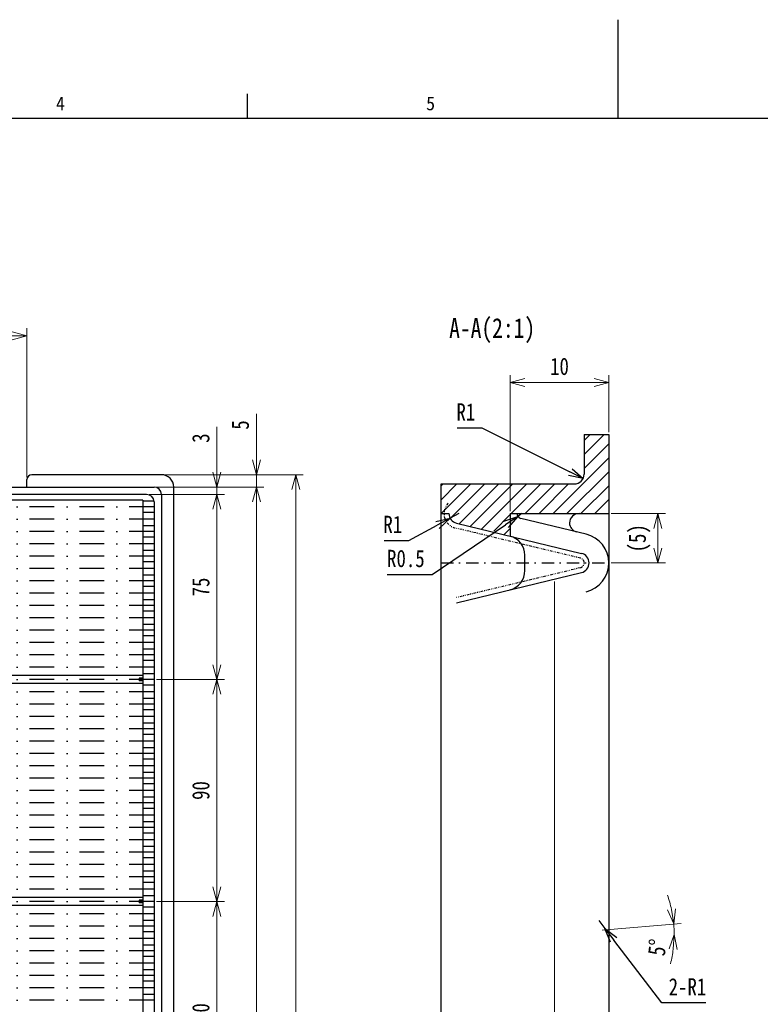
# Model space of a CAD drawing. Extents: x 641 to 1470, y 11 to 605.
# Tile 7 of 17: x 941 to 1091, y 405 to 605. Entities that reach past the tile are written whole.
import ezdxf

# ---------------------------------------------------------------- set-up
doc = ezdxf.new("R2010")
doc.units = 0
doc.header["$MEASUREMENT"] = 0
doc.linetypes.add('DASHDOT', pattern=[1, 0.5, -0.25, 0, -0.25])
doc.linetypes.add('DIVIDE', pattern=[1.25, 0.5, -0.25, 0, -0.25, 0, -0.25])
doc.layers.get('0').update_dxf_attribs({"linetype": 'CONTINUOUS'})
doc.layers.get('DEFPOINTS').update_dxf_attribs({"linetype": 'CONTINUOUS'})
for name, color, linetype in [('DD0-2', 4, 'CONTINUOUS'), ('M1-1', 2, 'CONTINUOUS'), ('M1-2', 2, 'CONTINUOUS'), ('M2-1', 234, 'CONTINUOUS'), ('M2-2', 234, 'CONTINUOUS'), ('M80-2', 7, 'CONTINUOUS')]:
    doc.layers.add(name, color=color, linetype=linetype)
doc.styles.add('FS2312', font='txt', dxfattribs={"width": 0.8})
doc.styles.add('HANKAKU', font='txt')
doc.dimstyles.new('ISO-25', dxfattribs={"dimtxt": 3.5, "dimasz": 3, "dimexe": 1.5, "dimexo": 0.5, "dimtad": 1, "dimdec": 1, "dimlfac": 2, "dimdsep": 46, "dimtxsty": 'FS2312', "dimblk": 'OPEN30', "dimcen": 0.09, "dimclrd": 4, "dimclre": 4, "dimclrt": 4, "dimadec": 0, "dimazin": 0, "dimtfac": 1, "dimtdec": 1, "dimtmove": 0, "dimatfit": 3, "dimldrblk": 'OPEN30', "dimfxl": 1, "dimlwd": 18, "dimlwe": 18, "dimarcsym": 0})
doc.dimstyles.get("Standard").update_dxf_attribs({"dimtxt": 3.5, "dimasz": 3, "dimexe": 1.5, "dimexo": 0.5, "dimgap": 1.5, "dimtad": 3, "dimtoh": 1, "dimlfac": 0.5, "dimdsep": 46, "dimtxsty": 'FS2312', "dimblk1": 'OPEN', "dimblk2": 'OPEN', "dimsah": 1, "dimcen": 0.09, "dimadec": 0, "dimazin": 0, "dimtfac": 1, "dimtmove": 0, "dimatfit": 3, "dimldrblk": 'OPEN', "dimfxl": 1, "dimtolj": 1, "dimtzin": 0, "dimarcsym": 0})

# ---------------------------------------------------------------- blocks, each defined once
blk = doc.blocks.new('_Open30')
at = {"color": 0, "linetype": 'ByBlock', "lineweight": -2}
for p, q in [((-1, 0.268), (0, 0)), ((0, 0), (-1, -0.268)), ((0, 0), (-1, 0))]:
    blk.add_line(p, q, dxfattribs=at)
blk = doc.blocks.new('*D217')
at = {"layer": 'DD0-2', "color": 4, "lineweight": 18, "transparency": 16777216}
for p, q in [((1040, 505.26), (1040, 532.83)), ((1060, 521.26), (1060, 532.83)), ((1057, 531.33), (1043, 531.33))]:
    blk.add_line(p, q, dxfattribs=at)
at = {"layer": 'DEFPOINTS', "color": 0, "transparency": 16777216}
for p in [(1040, 531.33), (1060, 520.76), (1040, 504.76)]:
    blk.add_point(p, dxfattribs=at)
at = {"layer": 'DD0-2', "color": 4, "lineweight": 18, "transparency": 16777216, "xscale": 3, "yscale": 3, "zscale": 3, "rotation": 180}
blk.add_blockref('_Open30', (1040, 531.33), dxfattribs=at)
at = {"layer": 'DD0-2', "color": 4, "lineweight": 18, "transparency": 16777216, "xscale": 3, "yscale": 3, "zscale": 3}
blk.add_blockref('_Open30', (1060, 531.33), dxfattribs=at)
at = {"layer": 'DD0-2', "color": 4, "transparency": 16777216, "insert": (1050, 534.58), "char_height": 3.5, "attachment_point": 5, "style": 'FS2312'}
blk.add_mtext('10', dxfattribs=at)
blk = doc.blocks.new('*D218')
at = {"layer": 'DD0-2', "color": 4, "lineweight": 18, "transparency": 16777216}
for p, q in [((1060.5, 504.76), (1071.45, 504.76)), ((1069.95, 501.76), (1069.95, 497.76)), ((1060.5, 494.76), (1071.45, 494.76))]:
    blk.add_line(p, q, dxfattribs=at)
at = {"layer": 'DEFPOINTS', "color": 0, "transparency": 16777216}
for p in [(1060, 504.76), (1060, 494.76), (1069.95, 494.76)]:
    blk.add_point(p, dxfattribs=at)
at = {"layer": 'DD0-2', "color": 4, "lineweight": 18, "transparency": 16777216, "xscale": 3, "yscale": 3, "zscale": 3}
for p, rotation in [((1069.95, 504.76), 90), ((1069.95, 494.76), 270)]:
    blk.add_blockref('_Open30', p, dxfattribs=dict(at, rotation=rotation))
at = {"layer": 'DD0-2', "color": 4, "transparency": 16777216, "insert": (1066.22, 499.76), "char_height": 3.5, "attachment_point": 5, "rotation": 90, "style": 'FS2312'}
blk.add_mtext('(5)', dxfattribs=at)
blk = doc.blocks.new('_OPEN')
at = {"color": 0}
for p, q in [((0, 0), (-1, 0)), ((-0.966, 0.259), (0, 0)), ((0, 0), (-0.966, -0.259))]:
    blk.add_line(p, q, dxfattribs=at)
blk = doc.blocks.new('*D255')
at = {"layer": 'DEFPOINTS', "color": 0, "transparency": 16777216}
for p in [(1027.84, 503.82), (1029.6, 504.76)]:
    blk.add_point(p, dxfattribs=at)
at = {"layer": 'M1-2', "color": 0, "lineweight": -2, "transparency": 16777216}
for p, q in [((1029.6, 504.76), (1027.84, 503.82)), ((1019.46, 499.33), (1025.19, 502.4)), ((1014.49, 499.33), (1019.46, 499.33))]:
    blk.add_line(p, q, dxfattribs=at)
at = {"layer": 'M1-2', "color": 0, "lineweight": -2, "transparency": 16777216, "xscale": 3, "yscale": 3, "zscale": 3, "rotation": 28.16686469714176}
blk.add_blockref('_OPEN', (1027.84, 503.82), dxfattribs=at)
at = {"layer": 'M1-2', "color": 0, "transparency": 16777216, "insert": (1016.23, 502.58), "char_height": 3.5, "attachment_point": 5, "style": 'FS2312'}
blk.add_mtext('\\A1;R1', dxfattribs=at)
blk = doc.blocks.new('*D256')
at = {"layer": 'DEFPOINTS', "color": 0, "transparency": 16777216}
for p in [(1041.57, 504.2), (1042.4, 504.76)]:
    blk.add_point(p, dxfattribs=at)
at = {"layer": 'M1-2', "color": 0, "lineweight": -2, "transparency": 16777216}
for p, q in [((1042.4, 504.76), (1041.57, 504.2)), ((1024.2, 492.39), (1039.09, 502.51)), ((1015.07, 492.39), (1024.2, 492.39))]:
    blk.add_line(p, q, dxfattribs=at)
at = {"layer": 'M1-2', "color": 0, "lineweight": -2, "transparency": 16777216, "xscale": 3, "yscale": 3, "zscale": 3, "rotation": 34.19864361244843}
blk.add_blockref('_OPEN', (1041.57, 504.2), dxfattribs=at)
at = {"layer": 'M1-2', "color": 0, "transparency": 16777216, "insert": (1018.88, 495.64), "char_height": 3.5, "attachment_point": 5, "style": 'FS2312'}
blk.add_mtext('\\A1;R0.5', dxfattribs=at)
blk = doc.blocks.new('*D276')
at = {"layer": 'DD0-2', "color": 0, "lineweight": -2, "transparency": 16777216}
for p, q in [((1058, 422.27), (1059.22, 420.68)), ((1070.73, 405.61), (1061.04, 418.3)), ((1079.63, 405.61), (1070.73, 405.61))]:
    blk.add_line(p, q, dxfattribs=at)
at = {"layer": 'DEFPOINTS', "color": 0, "transparency": 16777216}
for p in [(1058, 422.27), (1059.22, 420.68)]:
    blk.add_point(p, dxfattribs=at)
at = {"layer": 'DD0-2', "color": 0, "lineweight": -2, "transparency": 16777216, "xscale": 3, "yscale": 3, "zscale": 3, "rotation": 127.3799186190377}
blk.add_blockref('_OPEN', (1059.22, 420.68), dxfattribs=at)
at = {"layer": 'DD0-2', "color": 0, "transparency": 16777216, "insert": (1075.93, 408.86), "char_height": 3.5, "attachment_point": 5, "style": 'FS2312'}
blk.add_mtext('\\A1;2-R1', dxfattribs=at)
blk = doc.blocks.new('*D277')
at = {"layer": 'DD0-2', "color": 4, "lineweight": 18, "transparency": 16777216}
blk.add_line((1058.68, 420.32), (1074.64, 421.72), dxfattribs=at)
for start, end in [(12.0917, 19.1859), (0, 4.9975), (345.8115, 352.9058)]:
    blk.add_arc((1048.99, 419.48), 24.24, start, end, dxfattribs=at)
at = {"layer": 'DEFPOINTS', "color": 0, "transparency": 16777216}
for p in [(1048.99, 419.48), (1049.49, 419.48), (1058.18, 420.28), (1073.2, 420.89), (1081.3, 419.48)]:
    blk.add_point(p, dxfattribs=at)
at = {"layer": 'DD0-2', "color": 4, "lineweight": 18, "transparency": 16777216, "xscale": 3, "yscale": 3, "zscale": 3}
for p, rotation in [((1073.15, 421.59), 278.54458425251), ((1073.24, 419.48), 86.45288696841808)]:
    blk.add_blockref('_Open30', p, dxfattribs=dict(at, rotation=rotation))
at = {"layer": 'DD0-2', "color": 4, "transparency": 16777216, "insert": (1069.82, 416.84), "char_height": 3.5, "attachment_point": 5, "rotation": 82.7782, "style": 'FS2312'}
blk.add_mtext('5°', dxfattribs=at)
blk = doc.blocks.new('*D283')
at = {"layer": 'DD0-2', "color": 4, "lineweight": 18, "transparency": 16777216}
for p, q in [((1048.99, 491), (1048.99, 244.49)), ((1060, 254.24), (1060, 244.49)), ((1057, 245.99), (1051.99, 245.99))]:
    blk.add_line(p, q, dxfattribs=at)
at = {"layer": 'DEFPOINTS', "color": 0, "transparency": 16777216}
for p in [(1048.99, 491.5), (1060, 254.74), (1048.99, 245.99)]:
    blk.add_point(p, dxfattribs=at)
at = {"layer": 'DD0-2', "color": 4, "lineweight": 18, "transparency": 16777216, "xscale": 3, "yscale": 3, "zscale": 3, "rotation": 180}
blk.add_blockref('_Open30', (1048.99, 245.99), dxfattribs=at)
at = {"layer": 'DD0-2', "color": 4, "lineweight": 18, "transparency": 16777216, "xscale": 3, "yscale": 3, "zscale": 3}
blk.add_blockref('_Open30', (1060, 245.99), dxfattribs=at)
at = {"layer": 'DD0-2', "color": 4, "transparency": 16777216, "insert": (1054.5, 249.24), "char_height": 3.5, "attachment_point": 5, "style": 'FS2312'}
blk.add_mtext('5.5', dxfattribs=at)
blk = doc.blocks.new('*D304')
at = {"layer": 'DD0-2', "color": 4, "lineweight": 18, "transparency": 16777216}
for p, q in [((968.35, 510.14), (990.1, 510.14)), ((988.6, 254.64), (988.6, 507.14)), ((772.1, 251.64), (990.1, 251.64))]:
    blk.add_line(p, q, dxfattribs=at)
at = {"layer": 'DEFPOINTS', "color": 0, "transparency": 16777216}
for p in [(967.85, 510.14), (988.6, 510.14), (771.6, 251.64)]:
    blk.add_point(p, dxfattribs=at)
at = {"layer": 'DD0-2', "color": 4, "lineweight": 18, "transparency": 16777216, "xscale": 3, "yscale": 3, "zscale": 3}
for p, rotation in [((988.6, 510.14), 90), ((988.6, 251.64), 270)]:
    blk.add_blockref('_Open30', p, dxfattribs=dict(at, rotation=rotation))
at = {"layer": 'DD0-2', "color": 4, "transparency": 16777216, "insert": (984.46, 380.89), "char_height": 3.5, "attachment_point": 5, "rotation": 90, "style": 'FS2312'}
blk.add_mtext('517{\\H0.6x;\\S+0.2^ -0.3;}（大）', dxfattribs=at)
blk = doc.blocks.new('*D305')
at = {"layer": 'DD0-2', "color": 4, "lineweight": 18, "transparency": 16777216}
for p, q in [((915.6, 512.14), (915.6, 542.31)), ((918.6, 540.81), (939.1, 540.81)), ((942.1, 512.14), (942.1, 542.31))]:
    blk.add_line(p, q, dxfattribs=at)
at = {"layer": 'DEFPOINTS', "color": 0, "transparency": 16777216}
for p in [(942.1, 540.81), (915.6, 511.64), (942.1, 511.64)]:
    blk.add_point(p, dxfattribs=at)
at = {"layer": 'DD0-2', "color": 4, "lineweight": 18, "transparency": 16777216, "xscale": 3, "yscale": 3, "zscale": 3, "rotation": 180}
blk.add_blockref('_Open30', (915.6, 540.81), dxfattribs=at)
at = {"layer": 'DD0-2', "color": 4, "lineweight": 18, "transparency": 16777216, "xscale": 3, "yscale": 3, "zscale": 3}
blk.add_blockref('_Open30', (942.1, 540.81), dxfattribs=at)
at = {"layer": 'DD0-2', "color": 4, "transparency": 16777216, "insert": (928.85, 544.06), "char_height": 3.5, "attachment_point": 5, "style": 'FS2312'}
blk.add_mtext('53', dxfattribs=at)
blk = doc.blocks.new('*D317')
at = {"layer": 'DD0-2', "color": 4, "lineweight": 18, "transparency": 16777216}
for p, q in [((943.6, 512.64), (998.1, 512.64)), ((996.6, 509.64), (996.6, 252.14)), ((969.85, 249.14), (998.1, 249.14))]:
    blk.add_line(p, q, dxfattribs=at)
at = {"layer": 'DEFPOINTS', "color": 0, "transparency": 16777216}
for p in [(943.1, 512.64), (969.35, 249.14), (996.6, 249.14)]:
    blk.add_point(p, dxfattribs=at)
at = {"layer": 'DD0-2', "color": 4, "lineweight": 18, "transparency": 16777216, "xscale": 3, "yscale": 3, "zscale": 3}
for p, rotation in [((996.6, 512.64), 90), ((996.6, 249.14), 270)]:
    blk.add_blockref('_Open30', p, dxfattribs=dict(at, rotation=rotation))
at = {"layer": 'DD0-2', "color": 4, "transparency": 16777216, "insert": (992.81, 380.89), "char_height": 3.5, "attachment_point": 5, "rotation": 90, "style": 'FS2312'}
blk.add_mtext('527（大）', dxfattribs=at)
blk = doc.blocks.new('*D318')
at = {"layer": 'DD0-2', "color": 4, "lineweight": 18, "transparency": 16777216}
for p, q in [((988.6, 515.64), (988.6, 524.97)), ((969.85, 512.64), (990.1, 512.64)), ((988.6, 510.14), (988.6, 512.64)), ((968.35, 510.14), (990.1, 510.14)), ((988.6, 507.14), (988.6, 504.14))]:
    blk.add_line(p, q, dxfattribs=at)
at = {"layer": 'DEFPOINTS', "color": 0, "transparency": 16777216}
for p in [(969.35, 512.64), (988.6, 512.64), (967.85, 510.14)]:
    blk.add_point(p, dxfattribs=at)
at = {"layer": 'DD0-2', "color": 4, "lineweight": 18, "transparency": 16777216, "xscale": 3, "yscale": 3, "zscale": 3}
for p, rotation in [((988.6, 512.64), 270), ((988.6, 510.14), 90)]:
    blk.add_blockref('_Open30', p, dxfattribs=dict(at, rotation=rotation))
at = {"layer": 'DD0-2', "color": 4, "transparency": 16777216, "insert": (985.35, 522.72), "char_height": 3.5, "attachment_point": 5, "rotation": 90, "style": 'FS2312'}
blk.add_mtext('5', dxfattribs=at)
blk = doc.blocks.new('*D319')
at = {"layer": 'DD0-2', "color": 4, "lineweight": 18, "transparency": 16777216}
for p, q in [((980.6, 513.14), (980.6, 522.32)), ((968.35, 510.14), (982.1, 510.14)), ((980.6, 508.64), (980.6, 510.14)), ((966.85, 508.64), (982.1, 508.64)), ((980.6, 505.64), (980.6, 502.64))]:
    blk.add_line(p, q, dxfattribs=at)
at = {"layer": 'DEFPOINTS', "color": 0, "transparency": 16777216}
for p in [(967.85, 510.14), (980.6, 510.14), (966.35, 508.64)]:
    blk.add_point(p, dxfattribs=at)
at = {"layer": 'DD0-2', "color": 4, "lineweight": 18, "transparency": 16777216, "xscale": 3, "yscale": 3, "zscale": 3}
for p, rotation in [((980.6, 510.14), 270), ((980.6, 508.64), 90)]:
    blk.add_blockref('_Open30', p, dxfattribs=dict(at, rotation=rotation))
at = {"layer": 'DD0-2', "color": 4, "transparency": 16777216, "insert": (977.35, 520.06), "char_height": 3.5, "attachment_point": 5, "rotation": 90, "style": 'FS2312'}
blk.add_mtext('3', dxfattribs=at)
blk = doc.blocks.new('*D324')
at = {"layer": 'DD0-2', "color": 4, "lineweight": 18, "transparency": 16777216}
for p, q in [((968.35, 426.14), (982.1, 426.14)), ((980.6, 423.14), (980.6, 384.14)), ((978.41, 381.14), (982.1, 381.14))]:
    blk.add_line(p, q, dxfattribs=at)
at = {"layer": 'DEFPOINTS', "color": 0, "transparency": 16777216}
for p in [(967.85, 426.14), (977.91, 381.14), (980.6, 381.14)]:
    blk.add_point(p, dxfattribs=at)
at = {"layer": 'DD0-2', "color": 4, "lineweight": 18, "transparency": 16777216, "xscale": 3, "yscale": 3, "zscale": 3}
for p, rotation in [((980.6, 426.14), 90), ((980.6, 381.14), 270)]:
    blk.add_blockref('_Open30', p, dxfattribs=dict(at, rotation=rotation))
at = {"layer": 'DD0-2', "color": 4, "transparency": 16777216, "insert": (977.35, 403.64), "char_height": 3.5, "attachment_point": 5, "rotation": 90, "style": 'FS2312'}
blk.add_mtext('90', dxfattribs=at)
blk = doc.blocks.new('*D325')
at = {"layer": 'DD0-2', "color": 4, "lineweight": 18, "transparency": 16777216}
for p, q in [((968.35, 471.14), (982.1, 471.14)), ((980.6, 429.14), (980.6, 468.14)), ((968.35, 426.14), (982.1, 426.14))]:
    blk.add_line(p, q, dxfattribs=at)
at = {"layer": 'DEFPOINTS', "color": 0, "transparency": 16777216}
for p in [(967.85, 471.14), (980.6, 471.14), (967.85, 426.14)]:
    blk.add_point(p, dxfattribs=at)
at = {"layer": 'DD0-2', "color": 4, "lineweight": 18, "transparency": 16777216, "xscale": 3, "yscale": 3, "zscale": 3}
for p, rotation in [((980.6, 471.14), 90), ((980.6, 426.14), 270)]:
    blk.add_blockref('_Open30', p, dxfattribs=dict(at, rotation=rotation))
at = {"layer": 'DD0-2', "color": 4, "transparency": 16777216, "insert": (977.35, 448.64), "char_height": 3.5, "attachment_point": 5, "rotation": 90, "style": 'FS2312'}
blk.add_mtext('90', dxfattribs=at)
blk = doc.blocks.new('*D326')
at = {"layer": 'DD0-2', "color": 4, "lineweight": 18, "transparency": 16777216}
for p, q in [((966.85, 508.64), (982.1, 508.64)), ((980.6, 505.64), (980.6, 474.14)), ((968.35, 471.14), (982.1, 471.14))]:
    blk.add_line(p, q, dxfattribs=at)
at = {"layer": 'DEFPOINTS', "color": 0, "transparency": 16777216}
for p in [(966.35, 508.64), (967.85, 471.14), (980.6, 471.14)]:
    blk.add_point(p, dxfattribs=at)
at = {"layer": 'DD0-2', "color": 4, "lineweight": 18, "transparency": 16777216, "xscale": 3, "yscale": 3, "zscale": 3}
for p, rotation in [((980.6, 508.64), 90), ((980.6, 471.14), 270)]:
    blk.add_blockref('_Open30', p, dxfattribs=dict(at, rotation=rotation))
at = {"layer": 'DD0-2', "color": 4, "transparency": 16777216, "insert": (977.35, 489.89), "char_height": 3.5, "attachment_point": 5, "rotation": 90, "style": 'FS2312'}
blk.add_mtext('75', dxfattribs=at)
blk = doc.blocks.new('*D328')
at = {"layer": 'DEFPOINTS', "color": 0, "transparency": 16777216}
for p in [(1053, 512.76), (1054.79, 511.87)]:
    blk.add_point(p, dxfattribs=at)
at = {"layer": 'M1-2', "color": 0, "lineweight": -2, "transparency": 16777216}
for p, q in [((1029.29, 522.11), (1034.27, 522.11)), ((1034.27, 522.11), (1052.11, 513.21))]:
    blk.add_line(p, q, dxfattribs=at)
at = {"layer": 'M1-2', "color": 0, "lineweight": -2, "transparency": 16777216, "xscale": 3, "yscale": 3, "zscale": 3, "rotation": 333.4857526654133}
blk.add_blockref('_OPEN', (1054.79, 511.87), dxfattribs=at)
at = {"layer": 'M1-2', "color": 0, "transparency": 16777216, "insert": (1031.03, 525.36), "char_height": 3.5, "attachment_point": 5, "style": 'FS2312'}
blk.add_mtext('\\A1;R1', dxfattribs=at)

msp = doc.modelspace()

# ---------------------------------------------------------------- linework, layer by layer
at = {"color": 114, "linetype": 'Continuous', "ltscale": 0.1}
msp.add_line((1462.3217, 584.8585), (661.3217, 584.8585), dxfattribs=at)
at = {"layer": 'M1-1', "color": 7, "linetype": 'DASHDOT', "ltscale": 10}
for p, q in [((967.847, 506.1415), (719.347, 506.1415)), ((967.847, 503.6415), (719.347, 503.6415)), ((967.847, 501.1415), (719.347, 501.1415)), ((967.847, 498.6415), (719.347, 498.6415)), ((967.847, 496.1415), (719.347, 496.1415)), ((967.847, 493.6415), (719.347, 493.6415)), ((967.847, 491.1415), (719.347, 491.1415)), ((967.847, 488.6415), (719.347, 488.6415)), ((967.847, 486.1415), (719.347, 486.1415)), ((967.847, 483.6415), (719.347, 483.6415)), ((967.847, 481.1415), (719.347, 481.1415)), ((967.847, 478.6415), (719.347, 478.6415)), ((967.847, 476.1415), (719.347, 476.1415)), ((967.847, 473.6415), (719.347, 473.6415)), ((967.847, 471.1415), (719.347, 471.1415)), ((967.847, 468.6415), (719.347, 468.6415)), ((967.847, 466.1415), (719.347, 466.1415)), ((967.847, 463.6415), (719.347, 463.6415)), ((967.847, 461.1415), (719.347, 461.1415)), ((967.847, 458.6415), (719.347, 458.6415)), ((967.847, 456.1415), (719.347, 456.1415)), ((967.847, 453.6415), (719.347, 453.6415)), ((967.847, 451.1415), (719.347, 451.1415)), ((967.847, 448.6415), (719.347, 448.6415)), ((967.847, 446.1415), (719.347, 446.1415)), ((967.847, 443.6415), (719.347, 443.6415)), ((967.847, 441.1415), (719.347, 441.1415)), ((967.847, 438.6415), (719.347, 438.6415)), ((967.847, 436.1415), (719.347, 436.1415)), ((967.847, 433.6415), (719.347, 433.6415)), ((967.847, 431.1415), (719.347, 431.1415)), ((967.847, 428.6415), (719.347, 428.6415)), ((967.847, 426.1415), (719.347, 426.1415)), ((967.847, 423.6415), (719.347, 423.6415)), ((967.847, 421.1415), (719.347, 421.1415)), ((967.847, 418.6415), (719.347, 418.6415)), ((967.847, 416.1415), (719.347, 416.1415)), ((967.847, 413.6415), (719.347, 413.6415)), ((967.847, 411.1415), (719.347, 411.1415)), ((967.847, 408.6415), (719.347, 408.6415)), ((967.847, 406.1415), (719.347, 406.1415))]:
    msp.add_line(p, q, dxfattribs=at)
at = {"layer": 'M1-1', "color": 7, "linetype": 'DASHDOT', "ltscale": 5}
msp.add_line((1026.002, 494.7603), (1060.002, 494.7603), dxfattribs=at)
at = {"layer": 'M1-2'}
for p, q in [((942.097, 510.1415), (942.097, 511.6415)), ((969.347, 512.6415), (943.097, 512.6415)), ((719.347, 510.1415), (967.847, 510.1415)), ((971.847, 251.6415), (971.847, 510.1415)), ((966.347, 508.6415), (720.847, 508.6415)), ((965.597, 507.5015), (909.347, 507.5015)), ((965.597, 507.5015), (965.597, 257.4415)), ((967.847, 507.2665), (965.597, 507.2665)), ((967.847, 507.1415), (967.847, 257.1415)), ((969.347, 508.6415), (969.347, 255.6415)), ((967.847, 505.0165), (965.597, 505.0165)), ((967.847, 502.2665), (965.597, 502.2665)), ((967.847, 500.0165), (965.597, 500.0165)), ((967.847, 497.2665), (965.597, 497.2665)), ((967.847, 495.0165), (965.597, 495.0165)), ((967.847, 492.2665), (965.597, 492.2665)), ((967.847, 490.0165), (965.597, 490.0165)), ((967.847, 487.2665), (965.597, 487.2665)), ((967.847, 485.0165), (965.597, 485.0165)), ((967.847, 482.2665), (965.597, 482.2665)), ((967.847, 480.0165), (965.597, 480.0165)), ((967.847, 477.2665), (965.597, 477.2665)), ((967.847, 475.0165), (965.597, 475.0165)), ((965.597, 471.9665), (909.722, 471.9665)), ((964.847, 471.3915), (964.847, 470.8915)), ((965.597, 471.3915), (964.847, 471.3915)), ((967.847, 472.2665), (965.597, 472.2665)), ((965.597, 470.3165), (909.722, 470.3165)), ((965.597, 470.8915), (964.847, 470.8915)), ((967.847, 470.0165), (965.597, 470.0165)), ((967.847, 467.2665), (965.597, 467.2665)), ((967.847, 465.0165), (965.597, 465.0165)), ((967.847, 462.2665), (965.597, 462.2665)), ((967.847, 460.0165), (965.597, 460.0165)), ((967.847, 457.2665), (965.597, 457.2665)), ((967.847, 455.0165), (965.597, 455.0165)), ((967.847, 452.2665), (965.597, 452.2665)), ((967.847, 450.0165), (965.597, 450.0165)), ((967.847, 447.2665), (965.597, 447.2665)), ((967.847, 445.0165), (965.597, 445.0165)), ((967.847, 442.2665), (965.597, 442.2665)), ((967.847, 440.0165), (965.597, 440.0165)), ((967.847, 437.2665), (965.597, 437.2665)), ((967.847, 435.0165), (965.597, 435.0165)), ((967.847, 432.2665), (965.597, 432.2665)), ((967.847, 430.0165), (965.597, 430.0165)), ((967.847, 427.2665), (965.597, 427.2665)), ((965.597, 426.9665), (909.722, 426.9665)), ((965.597, 425.3165), (909.722, 425.3165)), ((964.847, 426.3915), (964.847, 425.8915)), ((965.597, 426.3915), (964.847, 426.3915)), ((965.597, 425.8915), (964.847, 425.8915)), ((967.847, 425.0165), (965.597, 425.0165)), ((967.847, 422.2665), (965.597, 422.2665)), ((967.847, 420.0165), (965.597, 420.0165)), ((967.847, 417.2665), (965.597, 417.2665)), ((967.847, 415.0165), (965.597, 415.0165)), ((967.847, 412.2665), (965.597, 412.2665)), ((967.847, 410.0165), (965.597, 410.0165)), ((967.847, 407.2665), (965.597, 407.2665))]:
    msp.add_line(p, q, dxfattribs=at)
for centre, radius, start, end in [((943.097, 511.6415), 1, 90, 180), ((969.347, 510.1415), 2.5, 0, 90), ((967.847, 508.6415), 1.5, 0, 90), ((966.347, 507.1415), 1.5, 0, 90)]:
    msp.add_arc(centre, radius, start, end, dxfattribs=at)
at = {"layer": 'M2-1', "color": 4}
for p, q in [((1055.002, 519.5593), (1056.203, 520.7603)), ((1055.002, 516.7313), (1059.032, 520.7603)), ((1055.002, 513.9033), (1060.002, 518.9033)), ((1048.689, 504.7603), (1060.002, 516.0743)), ((1051.517, 504.7603), (1060.002, 513.2463)), ((1026.002, 510.3583), (1026.404, 510.7603)), ((1026.002, 507.5303), (1029.233, 510.7603)), ((1026.061, 504.7603), (1032.061, 510.7603)), ((1027.877, 503.7483), (1034.89, 510.7603)), ((1029.649, 502.6923), (1037.718, 510.7603)), ((1031.928, 502.1423), (1040.547, 510.7603)), ((1034.207, 501.5923), (1043.375, 510.7603)), ((1040.203, 504.7603), (1046.203, 510.7603)), ((1043.032, 504.7603), (1049.032, 510.7603)), ((1045.86, 504.7603), (1051.86, 510.7603)), ((1054.346, 504.7603), (1060.002, 510.4173)), ((1057.174, 504.7603), (1060.002, 507.5893)), ((1036.666, 501.2233), (1040.002, 504.5593)), ((1038.765, 500.4933), (1040.002, 501.7313))]:
    msp.add_line(p, q, dxfattribs=at)
at = {"layer": 'M2-1', "color": 5, "linetype": 'DIVIDE'}
for p, q in [((1054.237, 495.7323), (1028.899, 501.8443)), ((1054.237, 493.7883), (1028.899, 487.6773))]:
    msp.add_line(p, q, dxfattribs=at)
for centre, radius, start, end in [((1029.602, 504.7603), 3, 135.372, 256.439), ((1054.002, 494.7603), 1, 283.561, 76.439)]:
    msp.add_arc(centre, radius, start, end, dxfattribs=at)
at = {"layer": 'M2-2', "color": 2}
for p, q in [((1055.002, 520.7603), (1060.002, 520.7603)), ((1055.002, 520.7603), (1055.002, 512.7603)), ((1060.002, 520.7603), (1060.002, 435.7153)), ((1026.002, 433.5158), (1026.002, 510.7603)), ((1026.002, 510.7603), (1053.002, 510.7603)), ((1026.002, 504.7603), (1027.602, 504.7603)), ((1040.002, 504.7603), (1060.002, 504.7603)), ((1040.002, 504.7603), (1040.002, 500.1953)), ((1055.409, 500.5933), (1042.162, 503.7883)), ((1029.133, 502.8163), (1054.471, 496.7053)), ((1043.002, 493.2003), (1043.002, 496.3213)), ((1029.133, 486.7053), (1054.471, 492.8163)), ((1026.002, 274.7413), (1026.002, 438.6353)), ((1060.002, 435.7153), (1060.002, 254.7413))]:
    msp.add_line(p, q, dxfattribs=at)
for centre, radius, start, end in [((1053.002, 512.7603), 2, 270, 0), ((1029.602, 504.7603), 2, 180, 256.439), ((1042.397, 504.7603), 1, 180, 256.439), ((1054.002, 502.7603), 2, 90, 176.703675), ((1054.002, 502.9903), 2, 183.296325, 256.439), ((1039.002, 496.3213), 4, 0, 76.439), ((1054.002, 494.7603), 6, 283.561, 76.439), ((1054.002, 494.7603), 2, 283.561, 76.439), ((1039.002, 493.2003), 4, 283.561, 0)]:
    msp.add_arc(centre, radius, start, end, dxfattribs=at)
at = {"layer": 'M80-2', "color": 2}
for p, q in [((1061.8217, 604.8585), (1061.8217, 584.8585)), ((986.8197, 584.8585), (986.8197, 589.8585))]:
    msp.add_line(p, q, dxfattribs=at)

# ---------------------------------------------------------------- texts
at = {"layer": 'M2-2', "insert": (1027.652, 539.3103), "char_height": 4, "attachment_point": 7, "style": 'FS2312'}
msp.add_mtext('{\\C2;A-A(2:1)}', dxfattribs=at)
at = {"layer": 'M80-2', "color": 154, "char_height": 2.8, "attachment_point": 7, "style": 'HANKAKU'}
for s, insert in [('{\\W0.95;4}', (947.9847, 586.4585)), ('{\\W0.95;5}', (1022.9867, 586.4585))]:
    msp.add_mtext(s, dxfattribs=dict(at, insert=insert))

# ---------------------------------------------------------------- dimensions: what is measured, and where the dimension line sits
at = {"layer": 'DD0-2', "color": 4}
for base, p1, p2, override, picture, middle in [((942.097, 540.8128), (915.598, 511.6415), (942.097, 511.6415), {"dimgap": 1.5}, '*D305', (928.848, 540.8128)), ((1040.002, 531.325), (1060.002, 520.7603), (1040.002, 504.7603), {"dimgap": 1.5, "dimlfac": 0.5}, '*D217', (1050.002, 531.325)), ((1048.994, 245.9913), (1060.002, 254.7413), (1048.994, 491.4954), {"dimgap": 1.5, "dimlfac": 0.5}, '*D283', (1054.498, 245.9913))]:
    dim = msp.add_linear_dim(base=base, p1=p1, p2=p2, dimstyle='ISO-25', override=override, dxfattribs=at)
    dim.commit()
    dim.dimension.update_dxf_attribs({"geometry": picture, "text_midpoint": middle, "dimtype": 160})
for base, p1, p2, picture, middle in [((988.598, 512.6415), (967.847, 510.1415), (969.347, 512.6415), '*D318', (988.598, 522.7179)), ((980.598, 510.1415), (966.347, 508.6415), (967.847, 510.1415), '*D319', (980.598, 520.0624)), ((980.598, 471.1415), (966.347, 508.6415), (967.847, 471.1415), '*D326', (980.598, 489.8915)), ((980.598, 471.1415), (967.847, 426.1415), (967.847, 471.1415), '*D325', (980.598, 448.6415)), ((980.598, 381.1415), (967.847, 426.1415), (977.913, 381.1415), '*D324', (980.598, 403.6415))]:
    dim = msp.add_linear_dim(base=base, p1=p1, p2=p2, angle=90, dimstyle='ISO-25', override={"dimgap": 1.5}, dxfattribs=at)
    dim.commit()
    dim.dimension.update_dxf_attribs({"geometry": picture, "text_midpoint": middle, "dimtype": 160})
for base, p1, p2, text, override, picture, middle in [((996.598, 249.1415), (943.097, 512.6415), (969.347, 249.1415), '<>（大）', {"dimgap": 1.5}, '*D317', (996.598, 380.8915)), ((988.598, 510.1415), (771.597, 251.6415), (967.847, 510.1415), '<>{\\H0.6x;\\S+0.2^ -0.3;}（大）', {"dimgap": 1.5}, '*D304', (988.598, 380.8915)), ((1069.952, 494.7603), (1060.002, 504.7603), (1060.002, 494.7603), '(<>)', {"dimgap": 1.5, "dimlfac": 0.5}, '*D218', (1069.952, 499.7603))]:
    dim = msp.add_linear_dim(base=base, p1=p1, p2=p2, angle=90, text=text, dimstyle='ISO-25', override=override, dxfattribs=at)
    dim.commit()
    dim.dimension.update_dxf_attribs({"geometry": picture, "text_midpoint": middle, "dimtype": 160})
dim = msp.add_angular_dim_2l(base=(1073.1977, 420.8853), line1=((1058.177, 420.2793), (1048.994, 419.4763)), line2=((1049.494, 419.4763), (1081.302, 419.4763)), dimstyle='ISO-25', override={"dimgap": 1.5, "dimlfac": 0.5}, dxfattribs=at)
dim.commit()
dim.dimension.update_dxf_attribs({"geometry": '*D277', "text_midpoint": (1073.0463, 416.4285), "dimtype": 162})
at = {"layer": 'DD0-2'}
dim = msp.add_radius_dim(center=(1058.002, 422.2713), mpoint=(1059.216, 420.6823), text='2-<>', dimstyle='Standard', override={"dimtmove": 1}, dxfattribs=at)
dim.commit()
dim.dimension.update_dxf_attribs({"geometry": '*D276', "text_midpoint": (1070.7326, 405.6083), "dimtype": 164})
at = {"layer": 'M1-2', "color": 4}
for center, mpoint, picture, middle in [((1053.002, 512.7603), (1054.7917, 511.8675), '*D328', (1034.2673, 522.1069)), ((1029.602, 504.7603), (1027.839, 503.8163), '*D255', (1019.464, 499.3319)), ((1042.397, 504.7603), (1041.57, 504.1983), '*D256', (1024.1986, 492.3933))]:
    dim = msp.add_radius_dim(center=center, mpoint=mpoint, dimstyle='Standard', override={"dimtmove": 1}, dxfattribs=at)
    dim.commit()
    dim.dimension.update_dxf_attribs({"geometry": picture, "text_midpoint": middle, "dimtype": 164})

doc.saveas('drawing.dxf')
